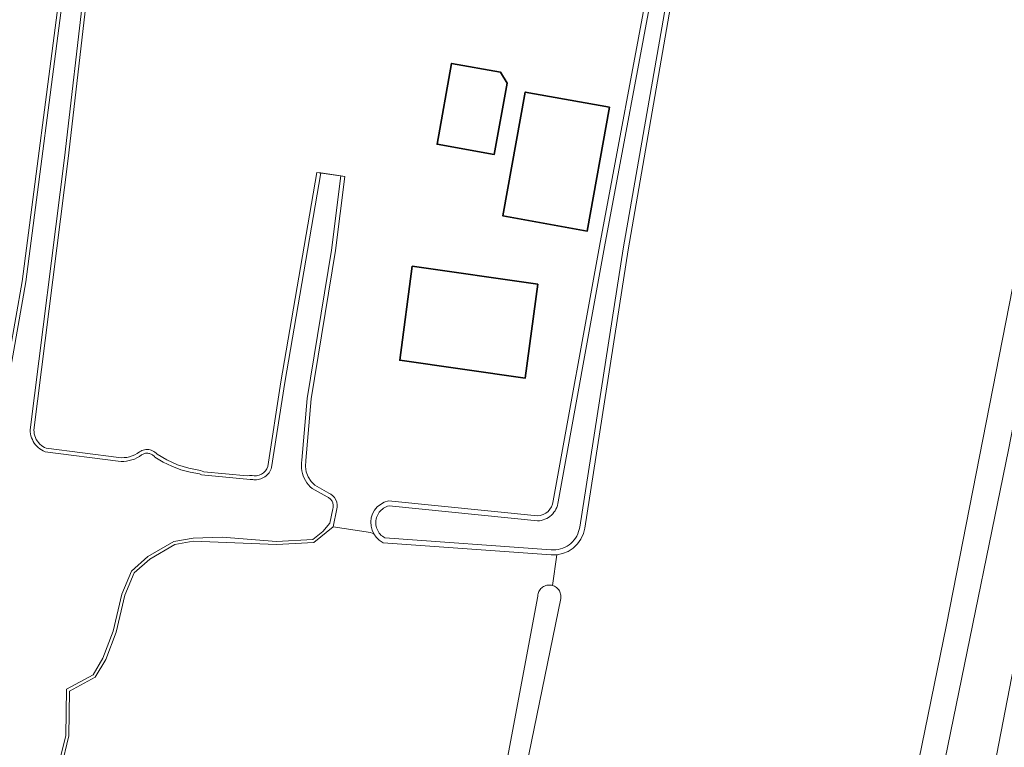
# Model space of a CAD drawing. Header units: metres. Extents: x 125158 to 132124, y 450612 to 454469.
# Tile 62 of 173: x 127079 to 127236, y 451465 to 451581. Entities that reach past the tile are written whole.
import ezdxf

# ---------------------------------------------------------------- set-up
doc = ezdxf.new("R2010")
doc.units = ezdxf.units.M
doc.linetypes.add('IE-TERREINAFSCHEIDING', pattern=[10, 8, -2])
for name, color, linetype, lineweight in [('B-XX-IE-TERREINAFSCHEIDING-G', 8, 'IE-TERREINAFSCHEIDING', 18), ('B-XX-OG-BEBOUWING-GV', 8, 'Continuous', 35), ('B-XX-OG-TERREIN_CULTUURSCHEIDING-GV', 8, 'Continuous', 18), ('B-XX-OG-WATER-GV', 8, 'Continuous', 18), ('B-XX-OG-WATER_SLOOT-GV', 8, 'Continuous', 18), ('B-XX-VH-VERHARDING_BEDRIJFSVLOERPLAAT-GV', 8, 'Continuous', 18)]:
    doc.layers.add(name, color=color, linetype=linetype, lineweight=lineweight)

msp = doc.modelspace()

# ---------------------------------------------------------------- linework, layer by layer
at = {"layer": 'B-XX-IE-TERREINAFSCHEIDING-G'}
msp.add_lwpolyline([(127130.57, 451555.66), (127126.09, 451556.32)], dxfattribs=at)
at = {"layer": 'B-XX-OG-BEBOUWING-GV'}
for points in [[(127155.38, 451572.28), (127147.58, 451573.68), (127145.26, 451560.81), (127154.36, 451559.17), (127156.41, 451570.54)], [(127172.73, 451566.72), (127159.31, 451569.12), (127155.76, 451549.37), (127169.18, 451546.96)], [(127161.31, 451538.51), (127141.32, 451541.35), (127139.32, 451526.4), (127159.3, 451523.55)]]:
    msp.add_lwpolyline(points, close=True, dxfattribs=at)
at = {"layer": 'B-XX-OG-TERREIN_CULTUURSCHEIDING-GV'}
for points in [[(127185.24, 451598.68), (127175.69, 451543.98), (127168.78, 451499.66), (127168.57, 451498.77), (127168.18, 451497.9), (127167.63, 451497.12), (127166.95, 451496.46), (127166.15, 451495.94), (127165.27, 451495.58), (127164.34, 451495.39), (127163.64, 451490.52), (127163.82, 451490.46), (127163.98, 451490.39), (127164.14, 451490.3), (127164.29, 451490.19), (127164.42, 451490.07), (127164.55, 451489.94), (127164.66, 451489.79), (127164.76, 451489.64), (127164.84, 451489.48), (127164.9, 451489.31), (127164.95, 451489.13), (127164.98, 451488.95), (127164.99, 451488.77), (127164.98, 451488.59), (127164.96, 451488.42), (127157.32, 451451.16)], [(127089.63, 451585.73), (127086.5, 451558.54), (127081.04, 451515.26), (127081.06, 451514.97), (127081.1, 451514.66), (127081.18, 451514.36), (127081.29, 451514.06), (127081.42, 451513.78), (127081.58, 451513.51), (127081.77, 451513.26), (127081.99, 451513.03), (127082.22, 451512.82), (127082.47, 451512.64), (127082.74, 451512.48), (127082.97, 451512.37), (127094.54, 451510.89), (127094.98, 451510.86), (127095.42, 451510.87), (127095.85, 451510.92), (127096.28, 451511.01), (127096.69, 451511.14), (127097.09, 451511.32), (127097.47, 451511.53), (127097.87, 451511.81), (127098.05, 451511.92), (127098.24, 451512.01), (127098.45, 451512.08), (127098.66, 451512.13), (127098.88, 451512.16), (127099.1, 451512.17), (127099.32, 451512.15), (127099.53, 451512.11), (127099.74, 451512.05), (127099.94, 451511.97), (127100.14, 451511.87), (127100.32, 451511.74), (127100.49, 451511.61), (127100.67, 451511.42), (127102.23, 451510.5), (127103.93, 451509.75), (127105.7, 451509.2), (127107.59, 451508.84), (127107.86, 451508.74), (127108.1, 451508.63), (127114.99, 451507.95), (127115.39, 451508.03), (127115.81, 451508.03), (127116.1, 451507.98), (127116.51, 451507.99), (127116.92, 451508.07), (127117.29, 451508.24), (127117.63, 451508.47), (127117.92, 451508.76), (127118.14, 451509.11), (127118.29, 451509.48), (127120.39, 451522.97), (127126.09, 451556.32), (127126.72, 451556.22), (127129.94, 451555.75), (127130.57, 451555.66), (127129.1, 451543.86), (127125.19, 451520.23), (127124.35, 451510.4), (127124.28, 451509.47), (127124.41, 451508.61), (127124.71, 451507.79), (127125.18, 451507.06), (127125.78, 451506.46), (127128.03, 451505.2), (127128.33, 451505.05), (127128.65, 451504.8), (127128.92, 451504.5), (127129.14, 451504.15), (127129.28, 451503.77), (127129.35, 451503.37), (127129.35, 451502.97), (127129.31, 451502.74), (127128.69, 451499.84), (127134.66, 451498.93), (127135.17, 451498.73), (127134.9, 451499.33), (127134.74, 451499.97), (127134.7, 451500.63), (127134.79, 451501.29), (127134.99, 451501.92), (127135.31, 451502.5), (127135.73, 451503.01), (127136.23, 451503.43), (127136.81, 451503.76), (127137.53, 451504), (127161.26, 451501.61), (127161.71, 451501.67), (127162.15, 451501.8), (127162.57, 451502.01), (127162.94, 451502.3), (127163.25, 451502.64), (127163.5, 451503.04), (127163.67, 451503.47), (127163.77, 451503.99), (127171.16, 451544.58), (127179.37, 451588.61)], [(127073.04, 451504.54), (127079.18, 451538.96), (127085.26, 451585.95)], [(127212.7, 451417.19), (127226.4, 451484.26), (127236.92, 451537.85)], [(127243.09, 451508.35), (127228.11, 451431.09)], [(127150.84, 451433.05), (127161.32, 451488.82), (127161.34, 451489.03), (127161.38, 451489.21), (127161.43, 451489.38), (127161.5, 451489.55), (127161.59, 451489.71), (127161.69, 451489.86), (127161.81, 451490), (127161.94, 451490.13), (127162.08, 451490.24), (127162.24, 451490.34), (127162.4, 451490.42), (127162.57, 451490.49), (127162.74, 451490.54), (127162.92, 451490.57), (127163.1, 451490.58), (127163.28, 451490.58), (127163.47, 451490.56), (127163.64, 451490.52), (127164.34, 451495.39), (127163.43, 451495.38), (127136.7, 451497.29), (127136.03, 451497.73), (127135.56, 451498.19), (127135.17, 451498.73), (127135.17, 451498.73), (127134.66, 451498.93), (127128.69, 451499.84), (127125.65, 451497.33), (127119.69, 451497.01), (127106.4, 451497.54), (127103.47, 451497.01), (127099.49, 451494.71), (127096.98, 451492.51), (127095.52, 451488.96), (127094.16, 451483.09), (127092.48, 451478.7), (127090.81, 451475.88), (127086.73, 451473.68), (127086.62, 451466.56), (127085.37, 451461.43)]]:
    msp.add_lwpolyline(points, dxfattribs=at)
for points in [[(127145.26, 451560.81), (127147.58, 451573.68), (127155.38, 451572.28), (127156.41, 451570.54), (127154.36, 451559.17)], [(127155.76, 451549.37), (127159.31, 451569.12), (127172.73, 451566.72), (127169.18, 451546.96)], [(127139.32, 451526.4), (127141.32, 451541.35), (127161.31, 451538.51), (127159.3, 451523.55)]]:
    msp.add_lwpolyline(points, close=True, dxfattribs=at)
at = {"layer": 'B-XX-OG-WATER-GV'}
for points in [[(127180.16, 451588.46), (127171.95, 451544.44), (127164.56, 451503.84), (127164.51, 451503.54), (127164.44, 451503.24), (127164.34, 451502.95), (127164.21, 451502.67), (127164.06, 451502.41), (127163.89, 451502.16), (127163.7, 451501.92), (127163.48, 451501.7), (127163.25, 451501.51), (127163, 451501.33), (127162.73, 451501.18), (127162.45, 451501.05), (127162.17, 451500.95), (127161.87, 451500.88), (127161.57, 451500.83), (127161.27, 451500.81), (127137.62, 451503.18), (127137.39, 451503.12), (127137.17, 451503.03), (127136.95, 451502.93), (127136.75, 451502.81), (127136.56, 451502.67), (127136.38, 451502.52), (127136.21, 451502.35), (127136.06, 451502.16), (127135.92, 451501.97), (127135.81, 451501.76), (127135.71, 451501.55), (127135.63, 451501.32), (127135.57, 451501.09), (127135.53, 451500.86), (127135.51, 451500.62), (127135.51, 451500.38), (127135.53, 451500.15), (127135.57, 451499.91), (127135.63, 451499.68), (127135.71, 451499.46), (127135.81, 451499.25), (127135.93, 451499.04), (127136.06, 451498.84), (127136.22, 451498.66), (127136.38, 451498.49), (127136.56, 451498.34), (127136.76, 451498.2), (127136.96, 451498.08), (127163.45, 451496.19), (127163.83, 451496.17), (127164.21, 451496.19), (127164.58, 451496.24), (127164.95, 451496.32), (127165.3, 451496.44), (127165.65, 451496.59), (127165.98, 451496.77), (127166.3, 451496.98), (127166.59, 451497.21), (127166.86, 451497.47), (127167.11, 451497.76), (127167.33, 451498.06), (127167.53, 451498.38), (127167.69, 451498.72), (127167.82, 451499.08), (127167.92, 451499.44), (127167.99, 451499.81), (127174.9, 451544.12), (127184.45, 451598.82)], [(127085.85, 451585.89), (127079.76, 451538.87), (127073.62, 451504.44)], [(127084.91, 451461.68), (127086.12, 451466.62), (127086.23, 451473.98), (127090.45, 451476.25), (127092.03, 451478.92), (127093.68, 451483.24), (127095.04, 451489.11), (127096.56, 451492.81), (127099.2, 451495.12), (127103.3, 451497.49), (127106.38, 451498.04), (127111.04, 451498.18), (127119.68, 451497.51), (127125.46, 451497.82), (127127.07, 451499.12), (127128.19, 451500.45), (127128.67, 451502.74), (127128.67, 451502.75), (127128.7, 451502.88), (127128.72, 451503.02), (127128.72, 451503.15), (127128.72, 451503.29), (127128.7, 451503.42), (127128.68, 451503.56), (127128.64, 451503.69), (127128.59, 451503.81), (127128.53, 451503.93), (127128.46, 451504.05), (127128.38, 451504.16), (127128.29, 451504.26), (127128.19, 451504.36), (127128.08, 451504.44), (127127.97, 451504.52), (127127.85, 451504.58), (127127.73, 451504.64), (127125.39, 451505.94), (127125.07, 451506.22), (127124.79, 451506.53), (127124.53, 451506.86), (127124.3, 451507.21), (127124.1, 451507.58), (127123.94, 451507.97), (127123.81, 451508.37), (127123.72, 451508.78), (127123.66, 451509.2), (127123.64, 451509.61), (127123.66, 451510.03), (127123.71, 451510.45), (127124.55, 451520.31), (127128.47, 451543.95), (127129.94, 451555.75), (127126.72, 451556.22), (127121.02, 451522.86), (127118.91, 451509.31), (127118.83, 451509.09), (127118.74, 451508.87), (127118.63, 451508.67), (127118.5, 451508.47), (127118.35, 451508.29), (127118.19, 451508.12), (127118.02, 451507.96), (127117.83, 451507.82), (127117.63, 451507.69), (127117.42, 451507.58), (127117.21, 451507.5), (127116.98, 451507.43), (127116.75, 451507.37), (127116.52, 451507.34), (127116.29, 451507.33), (127116.05, 451507.34), (127115.91, 451507.37), (127115.77, 451507.39), (127115.62, 451507.4), (127115.51, 451507.39), (127107.74, 451508.15), (127107.62, 451508.21), (127107.44, 451508.27), (127105.93, 451508.54), (127104.45, 451508.95), (127103.01, 451509.49), (127101.62, 451510.15), (127100.3, 451510.94), (127100.22, 451511.04), (127100.13, 451511.14), (127100.03, 451511.22), (127099.92, 451511.3), (127099.81, 451511.37), (127099.7, 451511.43), (127099.57, 451511.48), (127099.45, 451511.52), (127099.32, 451511.55), (127099.19, 451511.57), (127099.06, 451511.58), (127098.93, 451511.57), (127098.79, 451511.56), (127098.67, 451511.53), (127098.54, 451511.49), (127098.42, 451511.44), (127098.3, 451511.39), (127098.19, 451511.32), (127097.83, 451511.06), (127097.45, 451510.84), (127097.05, 451510.65), (127096.64, 451510.5), (127096.22, 451510.39), (127095.79, 451510.31), (127095.35, 451510.27), (127094.91, 451510.27), (127094.47, 451510.31), (127082.81, 451511.8), (127082.52, 451511.93), (127082.24, 451512.09), (127081.98, 451512.27), (127081.73, 451512.47), (127081.5, 451512.69), (127081.29, 451512.93), (127081.1, 451513.18), (127080.93, 451513.45), (127080.79, 451513.74), (127080.67, 451514.03), (127080.57, 451514.34), (127080.51, 451514.65), (127080.46, 451514.97), (127080.45, 451515.29), (127085.92, 451558.61), (127089.04, 451585.76)]]:
    msp.add_lwpolyline(points, dxfattribs=at)
at = {"layer": 'B-XX-OG-WATER_SLOOT-GV'}
for points in [[(127179.37, 451588.61), (127171.16, 451544.58), (127163.77, 451503.99), (127163.67, 451503.47), (127163.5, 451503.04), (127163.25, 451502.64), (127162.94, 451502.3), (127162.57, 451502.01), (127162.15, 451501.8), (127161.71, 451501.67), (127161.26, 451501.61), (127137.53, 451504), (127136.81, 451503.76), (127136.23, 451503.43), (127135.73, 451503.01), (127135.31, 451502.5), (127134.99, 451501.92), (127134.79, 451501.29), (127134.7, 451500.63), (127134.74, 451499.97), (127134.9, 451499.33), (127135.17, 451498.73), (127135.17, 451498.73), (127135.56, 451498.19), (127136.03, 451497.73), (127136.7, 451497.29), (127163.43, 451495.38), (127164.34, 451495.39), (127165.27, 451495.58), (127166.15, 451495.94), (127166.95, 451496.46), (127167.63, 451497.12), (127168.18, 451497.9), (127168.57, 451498.77), (127168.78, 451499.66), (127175.69, 451543.98), (127185.24, 451598.68)], [(127184.45, 451598.82), (127174.9, 451544.12), (127167.99, 451499.81), (127167.92, 451499.44), (127167.82, 451499.08), (127167.69, 451498.72), (127167.53, 451498.38), (127167.33, 451498.06), (127167.11, 451497.76), (127166.86, 451497.47), (127166.59, 451497.21), (127166.3, 451496.98), (127165.98, 451496.77), (127165.65, 451496.59), (127165.3, 451496.44), (127164.95, 451496.32), (127164.58, 451496.24), (127164.21, 451496.19), (127163.83, 451496.17), (127163.45, 451496.19), (127136.96, 451498.08), (127136.76, 451498.2), (127136.56, 451498.34), (127136.38, 451498.49), (127136.22, 451498.66), (127136.06, 451498.84), (127135.93, 451499.04), (127135.81, 451499.25), (127135.71, 451499.46), (127135.63, 451499.68), (127135.57, 451499.91), (127135.53, 451500.15), (127135.51, 451500.38), (127135.51, 451500.62), (127135.53, 451500.86), (127135.57, 451501.09), (127135.63, 451501.32), (127135.71, 451501.55), (127135.81, 451501.76), (127135.92, 451501.97), (127136.06, 451502.16), (127136.21, 451502.35), (127136.38, 451502.52), (127136.56, 451502.67), (127136.75, 451502.81), (127136.95, 451502.93), (127137.17, 451503.03), (127137.39, 451503.12), (127137.62, 451503.18), (127161.27, 451500.81), (127161.57, 451500.83), (127161.87, 451500.88), (127162.17, 451500.95), (127162.45, 451501.05), (127162.73, 451501.18), (127163, 451501.33), (127163.25, 451501.51), (127163.48, 451501.7), (127163.7, 451501.92), (127163.89, 451502.16), (127164.06, 451502.41), (127164.21, 451502.67), (127164.34, 451502.95), (127164.44, 451503.24), (127164.51, 451503.54), (127164.56, 451503.84), (127171.95, 451544.44), (127180.16, 451588.46)], [(127085.26, 451585.95), (127079.18, 451538.96), (127073.04, 451504.54)], [(127073.62, 451504.44), (127079.76, 451538.87), (127085.85, 451585.89)], [(127089.04, 451585.76), (127085.92, 451558.61), (127080.45, 451515.29), (127080.46, 451514.97), (127080.51, 451514.65), (127080.57, 451514.34), (127080.67, 451514.03), (127080.79, 451513.74), (127080.93, 451513.45), (127081.1, 451513.18), (127081.29, 451512.93), (127081.5, 451512.69), (127081.73, 451512.47), (127081.98, 451512.27), (127082.24, 451512.09), (127082.52, 451511.93), (127082.81, 451511.8), (127094.47, 451510.31), (127094.91, 451510.27), (127095.35, 451510.27), (127095.79, 451510.31), (127096.22, 451510.39), (127096.64, 451510.5), (127097.05, 451510.65), (127097.45, 451510.84), (127097.83, 451511.06), (127098.19, 451511.32), (127098.3, 451511.39), (127098.42, 451511.44), (127098.54, 451511.49), (127098.67, 451511.53), (127098.79, 451511.56), (127098.93, 451511.57), (127099.06, 451511.58), (127099.19, 451511.57), (127099.32, 451511.55), (127099.45, 451511.52), (127099.57, 451511.48), (127099.7, 451511.43), (127099.81, 451511.37), (127099.92, 451511.3), (127100.03, 451511.22), (127100.13, 451511.14), (127100.22, 451511.04), (127100.3, 451510.94), (127101.62, 451510.15), (127103.01, 451509.49), (127104.45, 451508.95), (127105.93, 451508.54), (127107.44, 451508.27), (127107.62, 451508.21), (127107.74, 451508.15), (127115.51, 451507.39), (127115.62, 451507.4), (127115.77, 451507.39), (127115.91, 451507.37), (127116.05, 451507.34), (127116.29, 451507.33), (127116.52, 451507.34), (127116.75, 451507.37), (127116.98, 451507.43), (127117.21, 451507.5), (127117.42, 451507.58), (127117.63, 451507.69), (127117.83, 451507.82), (127118.02, 451507.96), (127118.19, 451508.12), (127118.35, 451508.29), (127118.5, 451508.47), (127118.63, 451508.67), (127118.74, 451508.87), (127118.83, 451509.09), (127118.91, 451509.31), (127121.02, 451522.86), (127126.72, 451556.22), (127126.09, 451556.32), (127120.39, 451522.97), (127118.29, 451509.48), (127118.14, 451509.11), (127117.92, 451508.76), (127117.63, 451508.47), (127117.29, 451508.24), (127116.92, 451508.07), (127116.51, 451507.99), (127116.1, 451507.98), (127115.81, 451508.03), (127115.39, 451508.03), (127114.99, 451507.95), (127108.1, 451508.63), (127107.86, 451508.74), (127107.59, 451508.84), (127105.7, 451509.2), (127103.93, 451509.75), (127102.23, 451510.5), (127100.67, 451511.42), (127100.49, 451511.61), (127100.32, 451511.74), (127100.14, 451511.87), (127099.94, 451511.97), (127099.74, 451512.05), (127099.53, 451512.11), (127099.32, 451512.15), (127099.1, 451512.17), (127098.88, 451512.16), (127098.66, 451512.13), (127098.45, 451512.08), (127098.24, 451512.01), (127098.05, 451511.92), (127097.87, 451511.81), (127097.47, 451511.53), (127097.09, 451511.32), (127096.69, 451511.14), (127096.28, 451511.01), (127095.85, 451510.92), (127095.42, 451510.87), (127094.98, 451510.86), (127094.54, 451510.89), (127082.97, 451512.37), (127082.74, 451512.48), (127082.47, 451512.64), (127082.22, 451512.82), (127081.99, 451513.03), (127081.77, 451513.26), (127081.58, 451513.51), (127081.42, 451513.78), (127081.29, 451514.06), (127081.18, 451514.36), (127081.1, 451514.66), (127081.06, 451514.97), (127081.04, 451515.26), (127086.5, 451558.54), (127089.63, 451585.73)], [(127085.37, 451461.43), (127086.62, 451466.56), (127086.73, 451473.68), (127090.81, 451475.88), (127092.48, 451478.7), (127094.16, 451483.09), (127095.52, 451488.96), (127096.98, 451492.51), (127099.49, 451494.71), (127103.47, 451497.01), (127106.4, 451497.54), (127119.69, 451497.01), (127125.65, 451497.33), (127128.69, 451499.84), (127129.31, 451502.74), (127129.35, 451502.97), (127129.35, 451503.37), (127129.28, 451503.77), (127129.14, 451504.15), (127128.92, 451504.5), (127128.65, 451504.8), (127128.33, 451505.05), (127128.03, 451505.2), (127125.78, 451506.46), (127125.18, 451507.06), (127124.71, 451507.79), (127124.41, 451508.61), (127124.28, 451509.47), (127124.35, 451510.4), (127125.19, 451520.23), (127129.1, 451543.86), (127130.57, 451555.66), (127129.94, 451555.75), (127128.47, 451543.95), (127124.55, 451520.31), (127123.71, 451510.45), (127123.66, 451510.03), (127123.64, 451509.61), (127123.66, 451509.2), (127123.72, 451508.78), (127123.81, 451508.37), (127123.94, 451507.97), (127124.1, 451507.58), (127124.3, 451507.21), (127124.53, 451506.86), (127124.79, 451506.53), (127125.07, 451506.22), (127125.39, 451505.94), (127127.73, 451504.64), (127127.85, 451504.58), (127127.97, 451504.52), (127128.08, 451504.44), (127128.19, 451504.36), (127128.29, 451504.26), (127128.38, 451504.16), (127128.46, 451504.05), (127128.53, 451503.93), (127128.59, 451503.81), (127128.64, 451503.69), (127128.68, 451503.56), (127128.7, 451503.42), (127128.72, 451503.29), (127128.72, 451503.15), (127128.72, 451503.02), (127128.7, 451502.88), (127128.67, 451502.75), (127128.67, 451502.74), (127128.19, 451500.45), (127127.07, 451499.12), (127125.46, 451497.82), (127119.68, 451497.51), (127111.04, 451498.18), (127106.38, 451498.04), (127103.3, 451497.49), (127099.2, 451495.12), (127096.56, 451492.81), (127095.04, 451489.11), (127093.68, 451483.24), (127092.03, 451478.92), (127090.45, 451476.25), (127086.23, 451473.98), (127086.12, 451466.62), (127084.91, 451461.68)]]:
    msp.add_lwpolyline(points, dxfattribs=at)
at = {"layer": 'B-XX-VH-VERHARDING_BEDRIJFSVLOERPLAAT-GV'}
msp.add_lwpolyline([(127219.63, 451430.75), (127236.28, 451512.1), (127237.11, 451516.22), (127247.72, 451570.75), (127256.43, 451610.41), (127259.38, 451625.41), (127261.14, 451635.27), (127257.3, 451635.71), (127246.67, 451584.09), (127236.92, 451537.85), (127226.4, 451484.26), (127212.7, 451417.19)], dxfattribs=at)

doc.saveas('drawing.dxf')
